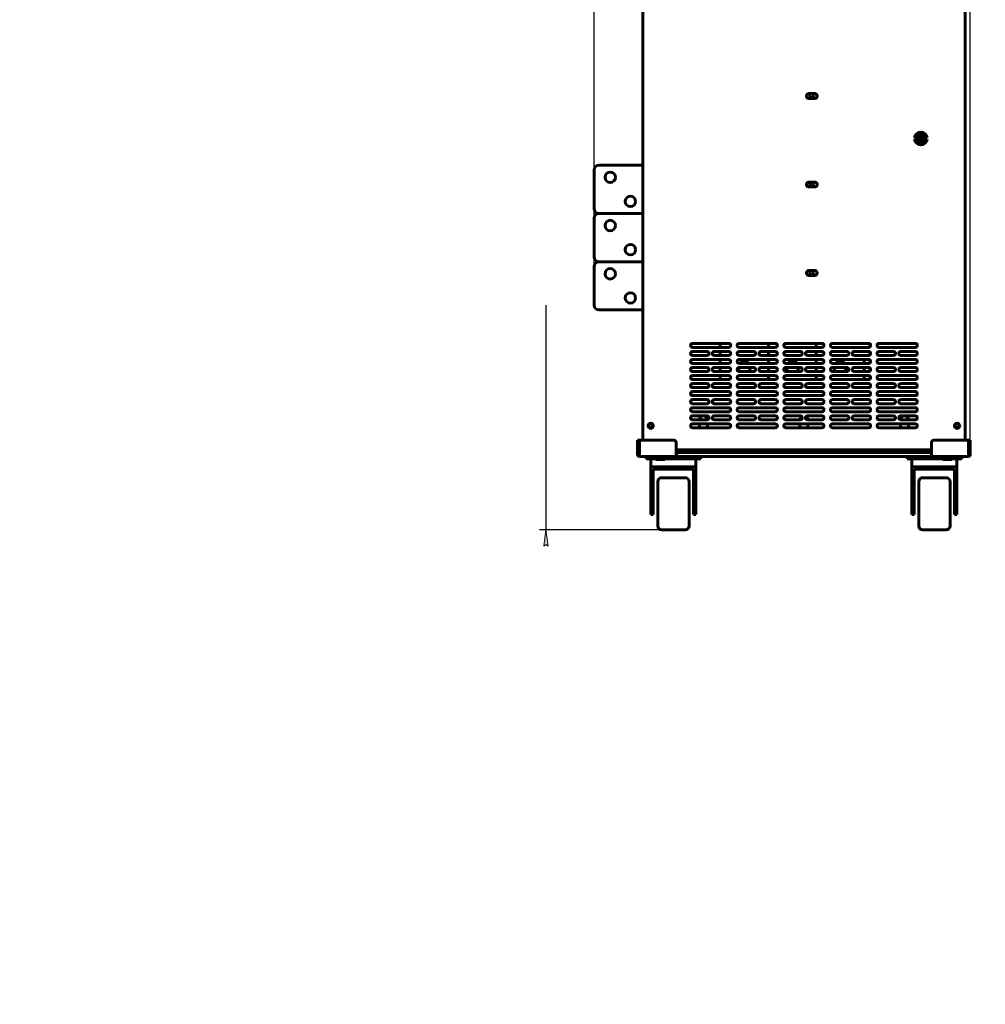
# Model space of a CAD drawing. Header units: millimetres. Extents: x 0 to 841, y 0 to 594.
# Tile 1 of 7: x 0 to 300, y 0 to 306. Entities that reach past the tile are written whole.
import ezdxf

# ---------------------------------------------------------------- set-up
doc = ezdxf.new("R2010")
doc.units = ezdxf.units.MM
doc.linetypes.add('K5LT_BASIC', pattern=[0])
doc.linetypes.add('K5LT_THIN', pattern=[0])
doc.layers.add('Системный слой', color=7, linetype='Continuous')
doc.styles.add('KDIMTEXTSTYLE', font='GOST_AU.SHX', dxfattribs={"width": 0.96, "oblique": 15, "height": 5})
doc.dimstyles.new('KDIMSTYLE (0.25)', dxfattribs={"dimtxt": 5, "dimasz": 1, "dimexe": 2, "dimexo": 0, "dimgap": 1, "dimtad": 1, "dimlfac": 4, "dimtxsty": 'KDIMTEXTSTYLE', "dimsah": 1, "dimcen": 0, "dimdle": 1, "dimadec": 0, "dimazin": 0, "dimtfac": 0.667, "dimtmove": 0, "dimatfit": 3, "dimfxl": 1, "dimtvp": 1, "dimtolj": 1, "dimtzin": 0, "dimarcsym": 0})

# ---------------------------------------------------------------- blocks, each defined once
blk = doc.blocks.new('KDIMARROW_01')
at = {"layer": 'Системный слой'}
blk.add_hatch(color=0, dxfattribs=at).paths.add_polyline_path([(-5, -0.66), (0, 0), (-5, 0.66), (-4.5, 0)])
at = {"layer": 'Системный слой', "color": 0, "linetype": 'K5LT_THIN', "lineweight": 18}
for p, q in [((-4.5, 0), (-5, 0.66)), ((-5, 0.66), (0, 0)), ((0, 0), (-5, -0.66)), ((-5, -0.66), (-4.5, 0)), ((0, 0), (-1, 0))]:
    blk.add_line(p, q, dxfattribs=at)

msp = doc.modelspace()

# ---------------------------------------------------------------- linework, layer by layer
at = {"layer": 'Системный слой', "color": 150, "linetype": 'K5LT_BASIC', "lineweight": 60, "true_color": 0x0080ff}
for p, q in [((294.0014, 484.2097), (294.0014, 209.5097)), ((193.7014, 175.3347), (193.7014, 333.5847)), ((293.9514, 175.3347), (293.9514, 333.5847)), ((247.2264, 283.0847), (245.3514, 283.0847)), ((245.3514, 281.5847), (247.2264, 281.5847)), ((279.3387, 269.6352), (279.3387, 269.5822)), ((279.6141, 269.9155), (279.574, 269.9155)), ((280.4635, 269.5739), (279.9552, 269.5739)), ((280.0218, 270.1001), (280.0218, 270.4423)), ((280.3968, 270.4423), (280.3968, 270.1001)), ((280.8447, 269.9155), (280.8046, 269.9155)), ((281.1119, 269.5739), (281.0841, 269.5739)), ((278.2181, 269.3308), (278.5952, 269.3308)), ((278.5952, 268.9558), (278.2181, 268.9558)), ((279.3387, 268.7043), (279.3387, 268.6513)), ((280.7062, 269.1989), (279.7124, 269.1989)), ((280.6385, 268.8868), (279.7801, 268.8868)), ((280.0218, 267.8442), (280.0218, 268.1865)), ((280.3968, 268.1865), (280.3968, 267.8442)), ((281.1759, 268.8868), (281.15, 268.8868)), ((281.2078, 269.1989), (281.1827, 269.1989)), ((281.8235, 269.3308), (282.2005, 269.3308)), ((282.2005, 268.9558), (281.8235, 268.9558)), ((193.7014, 260.8347), (180.1264, 260.8347)), ((178.6264, 259.3347), (178.6264, 247.3347)), ((247.2264, 255.5847), (245.3514, 255.5847)), ((245.3514, 254.0847), (247.2264, 254.0847)), ((193.7014, 245.8347), (180.1264, 245.8347)), ((178.6264, 244.3347), (178.6264, 232.3347)), ((193.7014, 230.8347), (180.1264, 230.8347)), ((178.6264, 229.3347), (178.6264, 217.3347)), ((247.2264, 228.0847), (245.3514, 228.0847)), ((245.3514, 226.5847), (247.2264, 226.5847)), ((180.1264, 215.8347), (193.7014, 215.8347)), ((294.0014, 209.5097), (293.9514, 209.5097)), ((220.4514, 205.4597), (209.2014, 205.4597)), ((217.7892, 205.4597), (217.7892, 204.2097)), ((234.9514, 205.4597), (223.7014, 205.4597)), ((232.7892, 205.4597), (232.7892, 204.2097)), ((249.4514, 205.4597), (238.2014, 205.4597)), ((247.6067, 205.4597), (247.6067, 204.2097)), ((263.9514, 205.4597), (252.7014, 205.4597)), ((264.2892, 205.3606), (264.2892, 204.3089)), ((278.4514, 205.4597), (267.2014, 205.4597)), ((209.2014, 204.2097), (220.4514, 204.2097)), ((213.7014, 202.9597), (209.2014, 202.9597)), ((220.4514, 202.9597), (215.9514, 202.9597)), ((217.7892, 202.9597), (217.7892, 201.7097)), ((223.7014, 204.2097), (234.9514, 204.2097)), ((228.2014, 202.9597), (223.7014, 202.9597)), ((234.9514, 202.9597), (230.4514, 202.9597)), ((232.7892, 202.9597), (232.7892, 201.7097)), ((238.2014, 204.2097), (249.4514, 204.2097)), ((242.7014, 202.9597), (238.2014, 202.9597)), ((249.4514, 202.9597), (244.9514, 202.9597)), ((247.6067, 202.9597), (247.6067, 201.7097)), ((252.7014, 204.2097), (263.9514, 204.2097)), ((257.2014, 202.9597), (252.7014, 202.9597)), ((263.9514, 202.9597), (259.4514, 202.9597)), ((264.2892, 202.8606), (264.2892, 201.8089)), ((267.2014, 204.2097), (278.4514, 204.2097)), ((271.7014, 202.9597), (267.2014, 202.9597)), ((278.4514, 202.9597), (273.9514, 202.9597)), ((209.2014, 201.7097), (213.7014, 201.7097)), ((220.4514, 200.4597), (209.2014, 200.4597)), ((209.2014, 199.2097), (220.4514, 199.2097)), ((215.9514, 201.7097), (220.4514, 201.7097)), ((217.7892, 200.4597), (217.7892, 199.2097)), ((223.7014, 201.7097), (228.2014, 201.7097)), ((234.9514, 200.4597), (223.7014, 200.4597)), ((223.7014, 199.2097), (234.9514, 199.2097)), ((230.4514, 201.7097), (234.9514, 201.7097)), ((232.7892, 200.4597), (232.7892, 199.2097)), ((238.2014, 201.7097), (242.7014, 201.7097)), ((249.4514, 200.4597), (238.2014, 200.4597)), ((238.2014, 199.2097), (249.4514, 199.2097)), ((244.9514, 201.7097), (249.4514, 201.7097)), ((247.6067, 200.4597), (247.6067, 199.2097)), ((252.7014, 201.7097), (257.2014, 201.7097)), ((263.9514, 200.4597), (252.7014, 200.4597)), ((252.7014, 199.2097), (263.9514, 199.2097)), ((259.4514, 201.7097), (263.9514, 201.7097)), ((262.605, 199.2097), (262.605, 200.4597)), ((264.2892, 200.3606), (264.2892, 199.3089)), ((267.2014, 201.7097), (271.7014, 201.7097)), ((278.4514, 200.4597), (267.2014, 200.4597)), ((267.2014, 199.2097), (278.4514, 199.2097)), ((273.9514, 201.7097), (278.4514, 201.7097)), ((213.7014, 197.9597), (209.2014, 197.9597)), ((209.2014, 196.7097), (213.7014, 196.7097)), ((220.4514, 197.9597), (215.9514, 197.9597)), ((215.9514, 196.7097), (220.4514, 196.7097)), ((217.7892, 197.9597), (217.7892, 196.7097)), ((228.2014, 197.9597), (223.7014, 197.9597)), ((223.7014, 196.7097), (228.2014, 196.7097)), ((234.9514, 197.9597), (230.4514, 197.9597)), ((230.4514, 196.7097), (234.9514, 196.7097)), ((232.7892, 197.9597), (232.7892, 196.7097)), ((242.7014, 197.9597), (238.2014, 197.9597)), ((238.2014, 196.7097), (242.7014, 196.7097)), ((249.4514, 197.9597), (244.9514, 197.9597)), ((244.9514, 196.7097), (249.4514, 196.7097)), ((247.6067, 197.9597), (247.6067, 196.7097)), ((257.2014, 197.9597), (252.7014, 197.9597)), ((252.7014, 196.7097), (257.2014, 196.7097)), ((263.9514, 197.9597), (259.4514, 197.9597)), ((259.4514, 196.7097), (263.9514, 196.7097)), ((262.605, 196.7097), (262.605, 197.9597)), ((264.2892, 197.8606), (264.2892, 196.8089)), ((271.7014, 197.9597), (267.2014, 197.9597)), ((267.2014, 196.7097), (271.7014, 196.7097)), ((278.4514, 197.9597), (273.9514, 197.9597)), ((273.9514, 196.7097), (278.4514, 196.7097)), ((220.4514, 195.4597), (209.2014, 195.4597)), ((209.2014, 194.2097), (220.4514, 194.2097)), ((213.7014, 192.9597), (209.2014, 192.9597)), ((220.4514, 192.9597), (215.9514, 192.9597)), ((217.7892, 195.4597), (217.7892, 194.2097)), ((234.9514, 195.4597), (223.7014, 195.4597)), ((223.7014, 194.2097), (234.9514, 194.2097)), ((228.2014, 192.9597), (223.7014, 192.9597)), ((234.9514, 192.9597), (230.4514, 192.9597)), ((232.7892, 195.4597), (232.7892, 194.2097)), ((249.4514, 195.4597), (238.2014, 195.4597)), ((238.2014, 194.2097), (249.4514, 194.2097)), ((242.7014, 192.9597), (238.2014, 192.9597)), ((249.4514, 192.9597), (244.9514, 192.9597)), ((247.6067, 195.4597), (247.6067, 194.2097)), ((263.9514, 195.4597), (252.7014, 195.4597)), ((252.7014, 194.2097), (263.9514, 194.2097)), ((257.2014, 192.9597), (252.7014, 192.9597)), ((263.9514, 192.9597), (259.4514, 192.9597)), ((262.605, 194.2097), (262.605, 195.4597)), ((264.2892, 195.3606), (264.2892, 194.4597)), ((264.2892, 194.3089), (264.2892, 194.4597)), ((278.4514, 195.4597), (267.2014, 195.4597)), ((267.2014, 194.2097), (278.4514, 194.2097)), ((271.7014, 192.9597), (267.2014, 192.9597)), ((278.4514, 192.9597), (273.9514, 192.9597)), ((209.2014, 191.7097), (213.7014, 191.7097)), ((220.4514, 190.4597), (209.2014, 190.4597)), ((215.9514, 191.7097), (220.4514, 191.7097)), ((223.7014, 191.7097), (228.2014, 191.7097)), ((234.9514, 190.4597), (223.7014, 190.4597)), ((230.4514, 191.7097), (234.9514, 191.7097)), ((238.2014, 191.7097), (242.7014, 191.7097)), ((249.4514, 190.4597), (238.2014, 190.4597)), ((244.9514, 191.7097), (249.4514, 191.7097)), ((252.7014, 191.7097), (257.2014, 191.7097)), ((263.9514, 190.4597), (252.7014, 190.4597)), ((259.4514, 191.7097), (263.9514, 191.7097)), ((267.2014, 191.7097), (271.7014, 191.7097)), ((278.4514, 190.4597), (267.2014, 190.4597)), ((273.9514, 191.7097), (278.4514, 191.7097)), ((209.2014, 189.2097), (220.4514, 189.2097)), ((213.7014, 187.9597), (209.2014, 187.9597)), ((209.2014, 186.7097), (213.7014, 186.7097)), ((220.4514, 187.9597), (215.9514, 187.9597)), ((215.9514, 186.7097), (220.4514, 186.7097)), ((223.7014, 189.2097), (234.9514, 189.2097)), ((228.2014, 187.9597), (223.7014, 187.9597)), ((223.7014, 186.7097), (228.2014, 186.7097)), ((234.9514, 187.9597), (230.4514, 187.9597)), ((230.4514, 186.7097), (234.9514, 186.7097)), ((238.2014, 189.2097), (249.4514, 189.2097)), ((242.7014, 187.9597), (238.2014, 187.9597)), ((238.2014, 186.7097), (242.7014, 186.7097)), ((249.4514, 187.9597), (244.9514, 187.9597)), ((244.9514, 186.7097), (249.4514, 186.7097)), ((252.7014, 189.2097), (263.9514, 189.2097)), ((257.2014, 187.9597), (252.7014, 187.9597)), ((252.7014, 186.7097), (257.2014, 186.7097)), ((263.9514, 187.9597), (259.4514, 187.9597)), ((259.4514, 186.7097), (263.9514, 186.7097)), ((267.2014, 189.2097), (278.4514, 189.2097)), ((271.7014, 187.9597), (267.2014, 187.9597)), ((267.2014, 186.7097), (271.7014, 186.7097)), ((278.4514, 187.9597), (273.9514, 187.9597)), ((273.9514, 186.7097), (278.4514, 186.7097)), ((220.4514, 185.4597), (209.2014, 185.4597)), ((209.2014, 184.2097), (220.4514, 184.2097)), ((234.9514, 185.4597), (223.7014, 185.4597)), ((223.7014, 184.2097), (234.9514, 184.2097)), ((249.4514, 185.4597), (238.2014, 185.4597)), ((238.2014, 184.2097), (249.4514, 184.2097)), ((263.9514, 185.4597), (252.7014, 185.4597)), ((252.7014, 184.2097), (263.9514, 184.2097)), ((278.4514, 185.4597), (267.2014, 185.4597)), ((267.2014, 184.2097), (278.4514, 184.2097)), ((213.7014, 182.9597), (209.2014, 182.9597)), ((209.2014, 181.7097), (213.7014, 181.7097)), ((220.4514, 182.9597), (215.9514, 182.9597)), ((215.9514, 181.7097), (220.4514, 181.7097)), ((228.2014, 182.9597), (223.7014, 182.9597)), ((223.7014, 181.7097), (228.2014, 181.7097)), ((234.9514, 182.9597), (230.4514, 182.9597)), ((230.4514, 181.7097), (234.9514, 181.7097)), ((242.7014, 182.9597), (238.2014, 182.9597)), ((238.2014, 181.7097), (242.7014, 181.7097)), ((249.4514, 182.9597), (244.9514, 182.9597)), ((244.9514, 181.7097), (249.4514, 181.7097)), ((257.2014, 182.9597), (252.7014, 182.9597)), ((252.7014, 181.7097), (257.2014, 181.7097)), ((263.9514, 182.9597), (259.4514, 182.9597)), ((259.4514, 181.7097), (263.9514, 181.7097)), ((271.7014, 182.9597), (267.2014, 182.9597)), ((267.2014, 181.7097), (271.7014, 181.7097)), ((278.4514, 182.9597), (273.9514, 182.9597)), ((273.9514, 181.7097), (278.4514, 181.7097)), ((220.4514, 180.4597), (209.2014, 180.4597)), ((209.2014, 179.2097), (220.4514, 179.2097)), ((211.3264, 180.4597), (211.3264, 179.9597)), ((213.8264, 179.9597), (213.8264, 180.4597)), ((234.9514, 180.4597), (223.7014, 180.4597)), ((223.7014, 179.2097), (234.9514, 179.2097)), ((249.4514, 180.4597), (238.2014, 180.4597)), ((238.2014, 179.2097), (249.4514, 179.2097)), ((242.5764, 180.4597), (242.5764, 179.9597)), ((245.0764, 179.9597), (245.0764, 180.4597)), ((263.9514, 180.4597), (252.7014, 180.4597)), ((252.7014, 179.2097), (263.9514, 179.2097)), ((278.4514, 180.4597), (267.2014, 180.4597)), ((267.2014, 179.2097), (278.4514, 179.2097)), ((273.8264, 180.4597), (273.8264, 179.9597)), ((276.3264, 179.9597), (276.3264, 180.4597)), ((192.0764, 175.3347), (192.5764, 175.3347)), ((192.0764, 175.3347), (192.0764, 170.9597)), ((192.5764, 170.9597), (192.5764, 175.3347)), ((203.4148, 175.3347), (192.6648, 175.3347)), ((192.6648, 170.9597), (192.6648, 175.3347)), ((204.1648, 174.5847), (204.1648, 170.9597)), ((283.488, 170.9597), (283.488, 174.5847)), ((294.988, 175.3347), (284.238, 175.3347)), ((294.988, 170.9597), (294.988, 175.3347)), ((295.0764, 170.9597), (295.0764, 175.3347)), ((295.5764, 175.3347), (295.0764, 175.3347)), ((295.5764, 175.3347), (295.5764, 170.9597)), ((204.1648, 172.3347), (283.488, 172.3347)), ((204.1898, 170.3347), (204.1898, 171.5847)), ((283.463, 171.5847), (204.1898, 171.5847)), ((204.2014, 172.3347), (204.2014, 171.5847)), ((205.2014, 171.5847), (205.2014, 172.3347)), ((282.4514, 172.3347), (282.4514, 171.5847)), ((283.4514, 172.3347), (283.4514, 171.5847)), ((283.463, 171.5847), (283.463, 170.3347)), ((192.0764, 170.9597), (192.5764, 170.9597)), ((204.1648, 170.3347), (192.7014, 170.3347)), ((194.7514, 169.5847), (194.7514, 170.3347)), ((196.0014, 169.5847), (194.7514, 169.5847)), ((196.0014, 169.5847), (197.8014, 169.5847)), ((196.2514, 167.0847), (196.2514, 169.5847)), ((197.8014, 169.3347), (197.8014, 170.3347)), ((199.2014, 169.3347), (197.8014, 169.3347)), ((200.6014, 169.3347), (199.2014, 169.3347)), ((200.6014, 169.3347), (200.6014, 170.3347)), ((200.6014, 169.5847), (210.5014, 169.5847)), ((204.1648, 170.9597), (204.1648, 170.3347)), ((204.1648, 170.8347), (204.1898, 170.8347)), ((204.1898, 170.3347), (204.1648, 170.3347)), ((283.463, 170.3347), (204.1898, 170.3347)), ((210.2514, 167.0847), (210.2514, 169.5847)), ((211.7514, 169.5847), (210.5014, 169.5847)), ((211.7514, 170.3347), (211.7514, 169.5847)), ((275.9014, 169.5847), (275.9014, 170.3347)), ((277.1514, 169.5847), (275.9014, 169.5847)), ((277.1514, 169.5847), (287.0514, 169.5847)), ((277.4014, 167.0847), (277.4014, 169.5847)), ((283.463, 170.8347), (283.488, 170.8347)), ((283.488, 170.3347), (283.463, 170.3347)), ((283.488, 170.3347), (283.488, 170.9597)), ((294.9514, 170.3347), (283.488, 170.3347)), ((287.0514, 169.3347), (287.0514, 170.3347)), ((288.4514, 169.3347), (287.0514, 169.3347)), ((289.8514, 169.3347), (288.4514, 169.3347)), ((289.8514, 169.3347), (289.8514, 170.3347)), ((289.8514, 169.5847), (291.6514, 169.5847)), ((291.4014, 167.0847), (291.4014, 169.5847)), ((292.9014, 169.5847), (291.6514, 169.5847)), ((292.9014, 170.3347), (292.9014, 169.5847)), ((295.5764, 170.9597), (295.0764, 170.9597)), ((196.2514, 167.0847), (196.2514, 161.2365)), ((203.2514, 167.0847), (196.2514, 167.0847)), ((197.0014, 161.2365), (197.0014, 166.3347)), ((197.0014, 166.3347), (209.5014, 166.3347)), ((210.2514, 167.0847), (203.2514, 167.0847)), ((209.5014, 166.3347), (209.5014, 161.2365)), ((210.2514, 161.2365), (210.2514, 167.0847)), ((277.4014, 167.0847), (277.4014, 161.2365)), ((284.4014, 167.0847), (277.4014, 167.0847)), ((278.1514, 161.2365), (278.1514, 166.3347)), ((278.1514, 166.3347), (290.6514, 166.3347)), ((291.4014, 167.0847), (284.4014, 167.0847)), ((290.6514, 166.3347), (290.6514, 161.2365)), ((291.4014, 161.2365), (291.4014, 167.0847)), ((198.3764, 155.5847), (198.3764, 162.4597)), ((199.6264, 163.7097), (206.8764, 163.7097)), ((208.1264, 162.4597), (208.1264, 155.5847)), ((279.5264, 155.5847), (279.5264, 162.4597)), ((280.7764, 163.7097), (288.0264, 163.7097)), ((289.2764, 162.4597), (289.2764, 155.5847)), ((196.2514, 160.3504), (196.2514, 161.2365)), ((196.2514, 160.3504), (196.2514, 152.6227)), ((197.0014, 161.2365), (197.0014, 160.3504)), ((197.0014, 160.3504), (197.0014, 152.6227)), ((209.5014, 160.3504), (209.5014, 161.2365)), ((209.5014, 152.6227), (209.5014, 160.3504)), ((210.2514, 161.2365), (210.2514, 160.3504)), ((210.2514, 152.6227), (210.2514, 160.3504)), ((277.4014, 160.3504), (277.4014, 161.2365)), ((277.4014, 160.3504), (277.4014, 152.6227)), ((278.1514, 161.2365), (278.1514, 160.3504)), ((278.1514, 160.3504), (278.1514, 152.6227)), ((290.6514, 160.3504), (290.6514, 161.2365)), ((290.6514, 152.6227), (290.6514, 160.3504)), ((291.4014, 161.2365), (291.4014, 160.3504)), ((291.4014, 152.6227), (291.4014, 160.3504)), ((198.3764, 148.7097), (198.3764, 155.5847)), ((208.1264, 155.5847), (208.1264, 148.7097)), ((279.5264, 148.7097), (279.5264, 155.5847)), ((289.2764, 155.5847), (289.2764, 148.7097)), ((196.2514, 152.2588), (196.2514, 152.6227)), ((197.0014, 152.2588), (196.2514, 152.2588)), ((197.0014, 152.6227), (197.0014, 152.2588)), ((209.5014, 152.2588), (209.5014, 152.6227)), ((210.2514, 152.2588), (209.5014, 152.2588)), ((210.2514, 152.6227), (210.2514, 152.2588)), ((277.4014, 152.2588), (277.4014, 152.6227)), ((278.1514, 152.2588), (277.4014, 152.2588)), ((278.1514, 152.6227), (278.1514, 152.2588)), ((290.6514, 152.2588), (290.6514, 152.6227)), ((291.4014, 152.2588), (290.6514, 152.2588)), ((291.4014, 152.6227), (291.4014, 152.2588)), ((199.6264, 147.4597), (206.8764, 147.4597)), ((280.7764, 147.4597), (288.0264, 147.4597))]:
    msp.add_line(p, q, dxfattribs=at)
for centre, radius in [((246.2892, 282.4597), 0.625), ((280.2093, 269.1433), 0.5), ((183.6264, 257.0847), 1.625), ((246.2892, 254.9597), 0.625), ((189.8764, 249.5847), 1.625), ((183.6264, 242.0847), 1.625), ((189.8764, 234.5847), 1.625), ((183.6264, 227.0847), 1.625), ((246.2892, 227.4597), 0.625), ((189.8764, 219.5847), 1.625), ((196.2014, 179.8347), 0.8125), ((291.4514, 179.8347), 0.8125), ((196.2014, 179.8347), 0.625), ((291.4514, 179.8347), 0.625)]:
    msp.add_circle(centre, radius, dxfattribs=at)
for centre, radius, start, end in [((245.3514, 282.3347), 0.75, 90, 270), ((247.2264, 282.3347), 0.75, 270, 90), ((280.2093, 269.1433), 2, 5.379379, 174.620621), ((280.2093, 269.1433), 1.625, 6.62581, 173.37419), ((280.2093, 269.1433), 1.3125, 98.213211, 261.786789), ((280.2093, 269.1433), 1, 100.806923, 180), ((280.2093, 269.1433), 0.975, 101.087489, 258.912511), ((280.2093, 269.1433), 1.3125, 278.213211, 81.786789), ((280.2093, 269.1433), 1, 280.806923, 79.193077), ((280.2093, 269.1433), 0.975, 281.087489, 78.912511), ((280.2093, 269.1433), 2, 185.379379, 354.620621), ((280.2093, 269.1433), 1.625, 186.62581, 353.37419), ((280.2093, 269.1433), 1, 180, 259.193077), ((180.1264, 259.3347), 1.5, 90, 180), ((245.3514, 254.8347), 0.75, 90, 270), ((247.2264, 254.8347), 0.75, 270, 90), ((180.1264, 247.3347), 1.5, 180, 270), ((180.1264, 244.3347), 1.5, 90, 180), ((180.1264, 232.3347), 1.5, 180, 270), ((180.1264, 229.3347), 1.5, 90, 180), ((245.3514, 227.3347), 0.75, 90, 270), ((247.2264, 227.3347), 0.75, 270, 90), ((180.1264, 217.3347), 1.5, 180, 270), ((293.5764, 209.5097), 0.425, 331.927513, 360), ((209.2014, 204.8347), 0.625, 90, 270), ((220.4514, 204.8347), 0.625, 270, 90), ((223.7014, 204.8347), 0.625, 90, 270), ((234.9514, 204.8347), 0.625, 270, 90), ((238.2014, 204.8347), 0.625, 90, 270), ((249.4514, 204.8347), 0.625, 270, 90), ((252.7014, 204.8347), 0.625, 90, 270), ((263.9514, 204.8347), 0.625, 270, 90), ((267.2014, 204.8347), 0.625, 90, 270), ((278.4514, 204.8347), 0.625, 270, 90), ((209.2014, 202.3347), 0.625, 90, 270), ((213.7014, 202.3347), 0.625, 270, 90), ((215.9514, 202.3347), 0.625, 90, 270), ((220.4514, 202.3347), 0.625, 270, 90), ((223.7014, 202.3347), 0.625, 90, 270), ((228.2014, 202.3347), 0.625, 270, 90), ((230.4514, 202.3347), 0.625, 90, 270), ((234.9514, 202.3347), 0.625, 270, 90), ((238.2014, 202.3347), 0.625, 90, 270), ((242.7014, 202.3347), 0.625, 270, 90), ((244.9514, 202.3347), 0.625, 90, 270), ((249.4514, 202.3347), 0.625, 270, 90), ((252.7014, 202.3347), 0.625, 90, 270), ((257.2014, 202.3347), 0.625, 270, 90), ((259.4514, 202.3347), 0.625, 90, 270), ((263.9514, 202.3347), 0.625, 270, 90), ((267.2014, 202.3347), 0.625, 90, 270), ((271.7014, 202.3347), 0.625, 270, 90), ((273.9514, 202.3347), 0.625, 90, 270), ((278.4514, 202.3347), 0.625, 270, 90), ((209.2014, 199.8347), 0.625, 90, 270), ((220.4514, 199.8347), 0.625, 270, 90), ((223.7014, 199.8347), 0.625, 90, 270), ((225.2892, 197.9597), 1.875, 41.810315, 138.189685), ((234.9514, 199.8347), 0.625, 270, 90), ((238.2014, 199.8347), 0.625, 90, 270), ((240.2892, 197.9597), 1.875, 41.810315, 138.189685), ((249.4514, 199.8347), 0.625, 270, 90), ((252.7014, 199.8347), 0.625, 90, 270), ((255.1059, 197.9597), 1.875, 41.810315, 138.189685), ((263.9514, 199.8347), 0.625, 270, 90), ((267.2014, 199.8347), 0.625, 90, 270), ((278.4514, 199.8347), 0.625, 270, 90), ((209.2014, 197.3347), 0.625, 90, 270), ((213.7014, 197.3347), 0.625, 270, 90), ((215.9514, 197.3347), 0.625, 90, 270), ((220.4514, 197.3347), 0.625, 270, 90), ((223.7014, 197.3347), 0.625, 90, 270), ((225.2892, 197.9597), 1.875, 182.116597, 221.810315), ((225.2892, 197.9597), 1.875, 318.189685, 0), ((228.2014, 197.3347), 0.625, 270, 90), ((230.4514, 197.3347), 0.625, 90, 270), ((234.9514, 197.3347), 0.625, 270, 90), ((238.2014, 197.3347), 0.625, 90, 270), ((240.2892, 197.9597), 1.875, 180, 221.810315), ((240.2892, 197.9597), 1.875, 318.189685, 0), ((242.7014, 197.3347), 0.625, 270, 90), ((244.9514, 197.3347), 0.625, 90, 270), ((249.4514, 197.3347), 0.625, 270, 90), ((252.7014, 197.3347), 0.625, 90, 270), ((255.1059, 197.9597), 1.875, 180, 221.810315), ((255.1059, 197.9597), 1.875, 318.189685, 0), ((257.2014, 197.3347), 0.625, 270, 90), ((259.4514, 197.3347), 0.625, 90, 270), ((263.9514, 197.3347), 0.625, 270, 90), ((267.2014, 197.3347), 0.625, 90, 270), ((271.7014, 197.3347), 0.625, 270, 90), ((273.9514, 197.3347), 0.625, 90, 270), ((278.4514, 197.3347), 0.625, 270, 90), ((209.2014, 194.8347), 0.625, 90, 270), ((209.2014, 192.3347), 0.625, 90, 270), ((213.7014, 192.3347), 0.625, 270, 90), ((215.9514, 192.3347), 0.625, 90, 270), ((220.4514, 194.8347), 0.625, 270, 90), ((220.4514, 192.3347), 0.625, 270, 90), ((223.7014, 194.8347), 0.625, 90, 270), ((223.7014, 192.3347), 0.625, 90, 270), ((228.2014, 192.3347), 0.625, 270, 90), ((230.4514, 192.3347), 0.625, 90, 270), ((234.9514, 194.8347), 0.625, 270, 90), ((234.9514, 192.3347), 0.625, 270, 90), ((238.2014, 194.8347), 0.625, 90, 270), ((238.2014, 192.3347), 0.625, 90, 270), ((242.7014, 192.3347), 0.625, 270, 90), ((244.9514, 192.3347), 0.625, 90, 270), ((249.4514, 194.8347), 0.625, 270, 90), ((249.4514, 192.3347), 0.625, 270, 90), ((252.7014, 194.8347), 0.625, 90, 270), ((252.7014, 192.3347), 0.625, 90, 270), ((257.2014, 192.3347), 0.625, 270, 90), ((259.4514, 192.3347), 0.625, 90, 270), ((263.9514, 194.8347), 0.625, 270, 90), ((263.9514, 192.3347), 0.625, 270, 90), ((267.2014, 194.8347), 0.625, 90, 270), ((267.2014, 192.3347), 0.625, 90, 270), ((271.7014, 192.3347), 0.625, 270, 90), ((273.9514, 192.3347), 0.625, 90, 270), ((278.4514, 194.8347), 0.625, 270, 90), ((278.4514, 192.3347), 0.625, 270, 90), ((209.2014, 189.8347), 0.625, 90, 270), ((220.4514, 189.8347), 0.625, 270, 90), ((223.7014, 189.8347), 0.625, 90, 270), ((234.9514, 189.8347), 0.625, 270, 90), ((238.2014, 189.8347), 0.625, 90, 270), ((249.4514, 189.8347), 0.625, 270, 90), ((252.7014, 189.8347), 0.625, 90, 270), ((263.9514, 189.8347), 0.625, 270, 90), ((267.2014, 189.8347), 0.625, 90, 270), ((278.4514, 189.8347), 0.625, 270, 90), ((209.2014, 187.3347), 0.625, 90, 270), ((213.7014, 187.3347), 0.625, 270, 90), ((215.9514, 187.3347), 0.625, 90, 270), ((220.4514, 187.3347), 0.625, 270, 90), ((223.7014, 187.3347), 0.625, 90, 270), ((228.2014, 187.3347), 0.625, 270, 90), ((230.4514, 187.3347), 0.625, 90, 270), ((234.9514, 187.3347), 0.625, 270, 90), ((238.2014, 187.3347), 0.625, 90, 270), ((242.7014, 187.3347), 0.625, 270, 90), ((244.9514, 187.3347), 0.625, 90, 270), ((249.4514, 187.3347), 0.625, 270, 90), ((252.7014, 187.3347), 0.625, 90, 270), ((257.2014, 187.3347), 0.625, 270, 90), ((259.4514, 187.3347), 0.625, 90, 270), ((263.9514, 187.3347), 0.625, 270, 90), ((267.2014, 187.3347), 0.625, 90, 270), ((271.7014, 187.3347), 0.625, 270, 90), ((273.9514, 187.3347), 0.625, 90, 270), ((278.4514, 187.3347), 0.625, 270, 90), ((209.2014, 184.8347), 0.625, 90, 270), ((220.4514, 184.8347), 0.625, 270, 90), ((223.7014, 184.8347), 0.625, 90, 270), ((234.9514, 184.8347), 0.625, 270, 90), ((238.2014, 184.8347), 0.625, 90, 270), ((249.4514, 184.8347), 0.625, 270, 90), ((252.7014, 184.8347), 0.625, 90, 270), ((263.9514, 184.8347), 0.625, 270, 90), ((267.2014, 184.8347), 0.625, 90, 270), ((278.4514, 184.8347), 0.625, 270, 90), ((209.2014, 182.3347), 0.625, 90, 270), ((212.5764, 181.7097), 1.25, 0.578219, 180), ((213.7014, 182.3347), 0.625, 270, 90), ((215.9514, 182.3347), 0.625, 90, 270), ((220.4514, 182.3347), 0.625, 270, 90), ((223.7014, 182.3347), 0.625, 90, 270), ((228.2014, 182.3347), 0.625, 270, 90), ((230.4514, 182.3347), 0.625, 90, 270), ((234.9514, 182.3347), 0.625, 270, 90), ((238.2014, 182.3347), 0.625, 90, 270), ((243.8264, 181.7097), 1.25, 122.469011, 180), ((242.7014, 182.3347), 0.625, 270, 90), ((244.9514, 182.3347), 0.625, 90, 270), ((243.8264, 181.7097), 1.25, 0, 57.530989), ((249.4514, 182.3347), 0.625, 270, 90), ((252.7014, 182.3347), 0.625, 90, 270), ((257.2014, 182.3347), 0.625, 270, 90), ((259.4514, 182.3347), 0.625, 90, 270), ((263.9514, 182.3347), 0.625, 270, 90), ((267.2014, 182.3347), 0.625, 90, 270), ((271.7014, 182.3347), 0.625, 270, 90), ((273.9514, 182.3347), 0.625, 90, 270), ((275.0764, 181.7097), 1.25, 0, 179.421781), ((278.4514, 182.3347), 0.625, 270, 90), ((209.2014, 179.8347), 0.625, 90, 270), ((212.5764, 179.9597), 1.25, 180, 216.869898), ((212.5764, 179.9597), 1.25, 323.130102, 0), ((220.4514, 179.8347), 0.625, 270, 90), ((223.7014, 179.8347), 0.625, 90, 270), ((234.9514, 179.8347), 0.625, 270, 90), ((238.2014, 179.8347), 0.625, 90, 270), ((243.8264, 179.9597), 1.25, 180, 216.869898), ((243.8264, 179.9597), 1.25, 323.130102, 0), ((249.4514, 179.8347), 0.625, 270, 90), ((252.7014, 179.8347), 0.625, 90, 270), ((263.9514, 179.8347), 0.625, 270, 90), ((267.2014, 179.8347), 0.625, 90, 270), ((275.0764, 179.9597), 1.25, 180, 216.869898), ((275.0764, 179.9597), 1.25, 323.130102, 0), ((278.4514, 179.8347), 0.625, 270, 90), ((203.4148, 174.5847), 0.75, 0, 90), ((284.238, 174.5847), 0.75, 90, 180), ((192.7014, 170.9597), 0.625, 180, 270), ((192.7014, 170.9597), 0.125, 180, 255.12368), ((294.9514, 170.9597), 0.625, 270, 0), ((294.9514, 170.9597), 0.125, 284.876256, 0.000004), ((199.6264, 162.4597), 1.25, 90, 180), ((206.8764, 162.4597), 1.25, 0, 90), ((280.7764, 162.4597), 1.25, 90, 180), ((288.0264, 162.4597), 1.25, 0, 90), ((199.6264, 148.7097), 1.25, 180, 270), ((206.8764, 148.7097), 1.25, 270, 0), ((280.7764, 148.7097), 1.25, 180, 270), ((288.0264, 148.7097), 1.25, 270, 0)]:
    msp.add_arc(centre, radius, start, end, dxfattribs=at)
for points in [[(192.7014, 170.3347), (192.6984, 170.3347), (192.6953, 170.351), (192.6892, 170.4136), (192.6862, 170.4599), (192.6801, 170.5756), (192.677, 170.645), (192.6709, 170.7961), (192.6678, 170.8779), (192.6648, 170.9597)], [(294.988, 170.9597), (294.985, 170.8779), (294.9819, 170.7961), (294.9758, 170.645), (294.9728, 170.5756), (294.9667, 170.4599), (294.9636, 170.4136), (294.9575, 170.351), (294.9545, 170.3347), (294.9514, 170.3347)]]:
    msp.add_open_spline(points, degree=3, knots=[0, 0, 0, 0, 0.25, 0.25, 0.5, 0.5, 0.75, 0.75, 1, 1, 1, 1], dxfattribs=at)

# ---------------------------------------------------------------- dimensions: what is measured, and where the dimension line sits
at = {"layer": 'Системный слой', "color": 7}
msp.add_linear_dim(base=(178.6264, 513.3347), p1=(295.5764, 175.3347), p2=(178.6264, 229.3347), location=(237.1014, 513.3347), text='\\H7.0;\\W0.965;\\Q15;\\H7.0;\\W0.965;\\Q15;\\Q15;Ш', dimstyle='KDIMSTYLE (0.25)', override={"dimexo": 0, "dimblk1": 'KDIMARROW_01', "dimblk2": 'KDIMARROW_01', "dimse1": 0, "dimse2": 0, "dimclrt": 7, "dimtolj": 1}, dxfattribs=at).render()
msp.add_linear_dim(base=(163.6264, 147.4597), p1=(204.7514, 498.3347), p2=(199.6264, 147.4597), angle=90, location=(163.6264, 322.8972), text='\\H7.0;\\W0.965;\\Q15;\\H7.0;\\W0.965;\\Q15;\\Q15;В', dimstyle='KDIMSTYLE (0.25)', override={"dimexo": 0, "dimblk1": 'KDIMARROW_01', "dimblk2": 'KDIMARROW_01', "dimse1": 0, "dimse2": 0, "dimclrt": 7, "dimtolj": 1}, dxfattribs=at).render()

doc.saveas('drawing.dxf')
